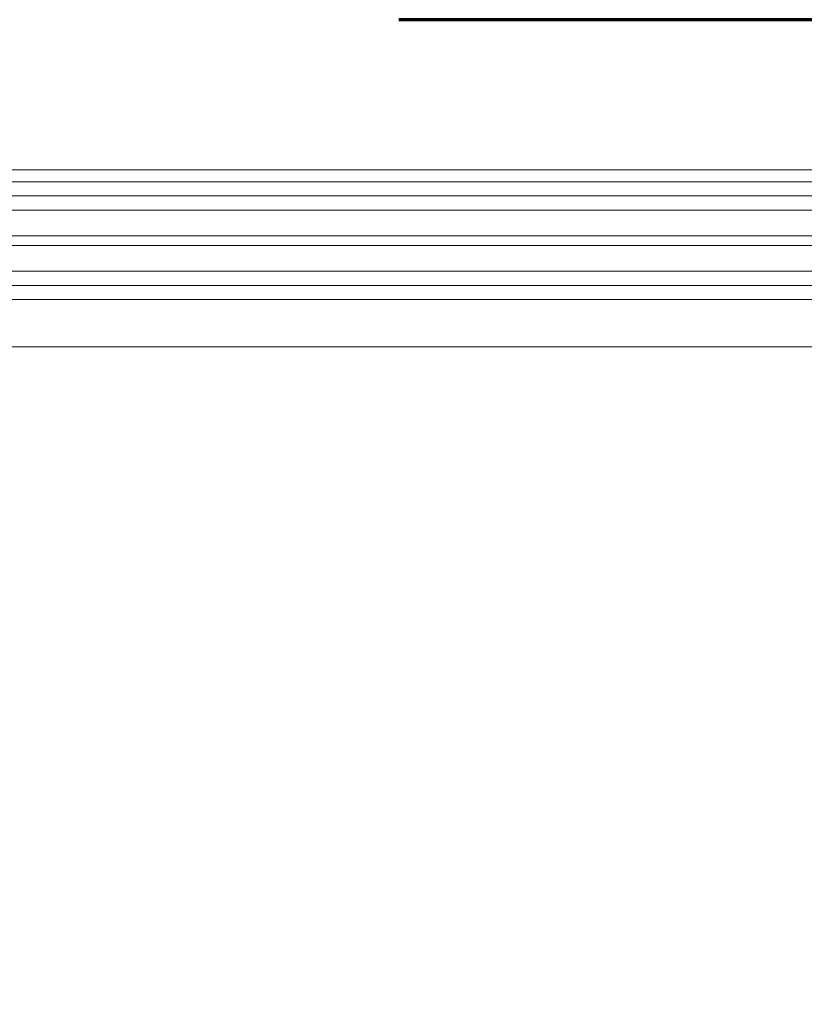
# Model space of a CAD drawing. Header units: centimetres. Extents: x -1316 to 21770, y -8842 to 3590.
# Tile 82 of 125: x 425 to 458, y 1636 to 1678. Entities that reach past the tile are written whole.
import ezdxf

# ---------------------------------------------------------------- set-up
doc = ezdxf.new("R2010")
doc.units = ezdxf.units.CM
doc.linetypes.add('Dash', pattern=[60, 30, -30])
doc.linetypes.add('Długa kreska', pattern=[142.875, 95.25, -47.625])
for name, color, linetype, lineweight in [('A-DETL', 90, 'Continuous', 9), ('A-DETL-GENF', 92, 'Continuous', 9), ('A-DOOR', 31, 'Continuous', 13), ('A-DOOR-HDLN', 31, 'Dash', 9)]:
    doc.layers.add(name, color=color, linetype=linetype, lineweight=lineweight)

# ---------------------------------------------------------------- blocks, each defined once
blk = doc.blocks.new('Schueco_FWS_ADS-75-SimplySmart_inw_Family-02 - FWS SI insert unit 90-2368395-5_piętro III __10_50 m_ - stan projektowany')
at = {"layer": 'A-DETL-GENF'}
for p, q in [((-75.5, 6.6), (75.5, 6.6)), ((7.65, 4.6), (-59.08, 4.6)), ((-54.5, 4), (7.65, 4)), ((-54.5, 3.4), (7.65, 3.4)), ((-54.5, 2.3), (7.65, 2.3)), ((-54.5, 1.9), (7.65, 1.9)), ((-54.5, 0.8), (7.65, 0.8)), ((-54.5, 0.2), (7.65, 0.2)), ((-54.5, -0.4), (7.65, -0.4)), ((74.6, -0.9), (-74.6, -0.9))]:
    blk.add_line(p, q, dxfattribs=at)
at = {"layer": 'A-DOOR-HDLN'}
blk.add_arc((-72.3, 7.6), 93.95, 360, 90, dxfattribs=at)

msp = doc.modelspace()

# ---------------------------------------------------------------- linework, layer by layer
at = {"layer": 'A-DETL', "linetype": 'Długa kreska', "lineweight": 70}
msp.add_line((536.377, 1678.001), (3.377, 1678.001), dxfattribs=at)

# ---------------------------------------------------------------- block references
at = {"layer": 'A-DOOR', "rotation": 180}
msp.add_blockref('Schueco_FWS_ADS-75-SimplySmart_inw_Family-02 - FWS SI insert unit 90-2368395-5_piętro III __10_50 m_ - stan projektowany', (413.877, 1670.726), dxfattribs=at)

doc.saveas('drawing.dxf')
